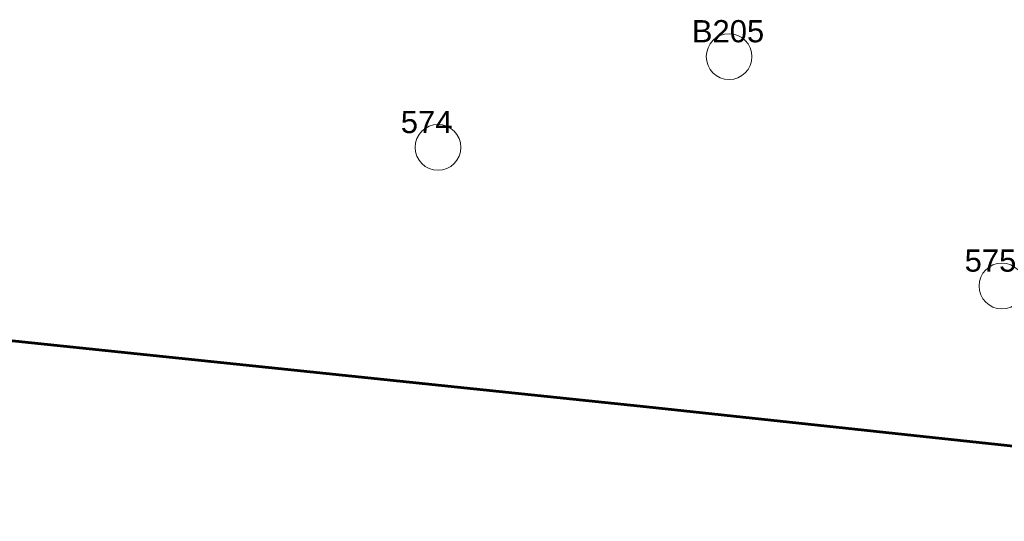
# Model space of a CAD drawing. Header units: metres. Extents: x 179483 to 180084, y 582739 to 582904.
# Tile 3 of 205: x 179655 to 179708, y 582759 to 582786. Entities that reach past the tile are written whole.
import ezdxf

# ---------------------------------------------------------------- set-up
doc = ezdxf.new("R2010")
doc.units = ezdxf.units.M
doc.layers.get('0').update_dxf_attribs({"linetype": 'CONTINUOUS', "lineweight": 9})
for name, color, linetype, lineweight in [('TA - OPSPORINGSGEBIED', 5, 'CONTINUOUS', 60), ('TA - VERDACHT_OBJECT', 1, 'CONTINUOUS', 18), ('TA - VRIJGEGEVEN TOT 4M-MV', 3, 'CONTINUOUS', 18)]:
    doc.layers.add(name, color=color, linetype=linetype, lineweight=lineweight)
doc.layers.add('TA - VERDACHT OBJECT BENADERD', color=3, linetype='CONTINUOUS')
doc.styles.get("Standard").update_dxf_attribs({"font": 'arial.ttf'})

# ---------------------------------------------------------------- blocks, each defined once
blk = doc.blocks.new('Object')
at = {"lineweight": 20}
blk.add_circle((0, 0), 1.235802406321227, dxfattribs=at)
at = {"color": 7}
blk.add_attdef('1', (-2.480302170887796, 0.7741065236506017), '', height=1.2, dxfattribs=at)

msp = doc.modelspace()

# ---------------------------------------------------------------- linework, layer by layer
at = {"layer": 'TA - OPSPORINGSGEBIED', "linetype": 'ByBlock'}
msp.add_lwpolyline([(179746.8148833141, 582759.2789021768), (179689.1270952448, 582765.4647893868), (179627.4324706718, 582771.8756263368), (179627.2847855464, 582770.7462828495), (179616.151613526, 582771.5226270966), (179576.7466637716, 582774.625189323)], dxfattribs=at)
at = {"layer": 'TA - VRIJGEGEVEN TOT 4M-MV'}
msp.add_lwpolyline([(179576.7466637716, 582774.625189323), (179616.151613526, 582771.5226270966), (179627.2847855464, 582770.7462828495), (179627.4324706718, 582771.8756263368), (179689.1270952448, 582765.4647893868), (179746.8148833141, 582759.2789021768)], dxfattribs=at)

# ---------------------------------------------------------------- block references
at = {"layer": 'TA - VERDACHT OBJECT BENADERD', "linetype": 'ByBlock'}
msp.add_blockref('Object', (179693.6, 582784.4), dxfattribs=at).add_auto_attribs({'1': ' B205'})
at = {"layer": 'TA - VERDACHT_OBJECT', "linetype": 'ByBlock'}
for p, values in [((179677.856, 582779.493), {'1': ' 574'}), ((179708.356, 582772), {'1': ' 575'})]:
    msp.add_blockref('Object', p, dxfattribs=at).add_auto_attribs(values)

doc.saveas('drawing.dxf')
